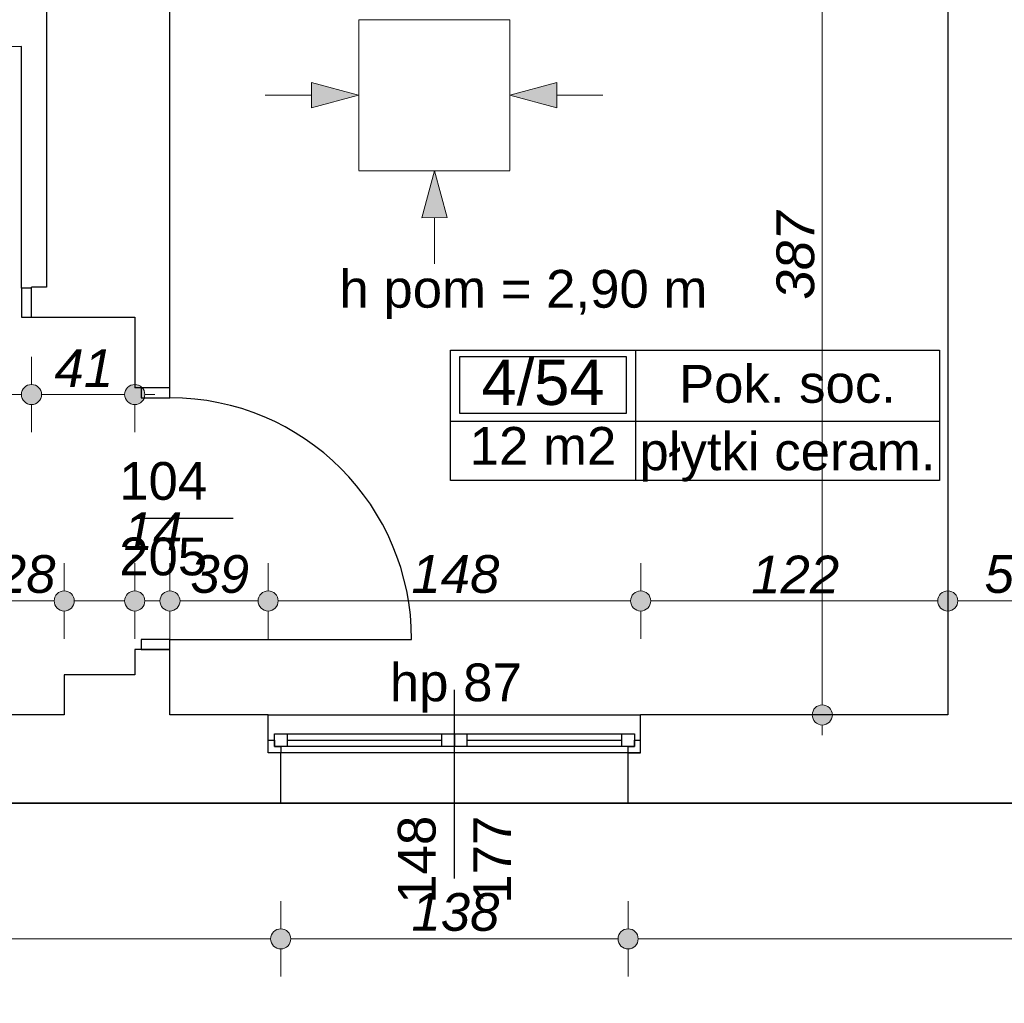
# Model space of a CAD drawing. Header units: millimetres. Extents: x -170998 to -45998, y 10557 to 52557.
# Tile 73 of 92: x -90125 to -86213, y 15254 to 19161. Entities that reach past the tile are written whole.
import ezdxf
from ezdxf.enums import TextEntityAlignment as Align

# ---------------------------------------------------------------- set-up
doc = ezdxf.new("R2010")
doc.units = ezdxf.units.MM
doc.header["$MEASUREMENT"] = 0
for name, color, linetype in [('Drzwi', 7, 'Continuous'), ('Linia', 7, 'Continuous'), ('Obiekt', 7, 'Continuous'), ('Okno', 7, 'Continuous'), ('Strefa', 7, 'Continuous'), ('Strop', 7, 'Continuous'), ('Słup', 7, 'Continuous'), ('Tekst', 7, 'Continuous'), ('Wymiary', 7, 'Continuous'), ('Ściana', 7, 'Continuous')]:
    doc.layers.add(name, color=color, linetype=linetype)
doc.styles.add('Arial', font='txt')
doc.styles.add('Times new roman', font='txt')
doc.dimstyles.new('GENERATED_STYLE__1', dxfattribs={"dimtxt": 150, "dimasz": 152, "dimexe": 0.18, "dimexo": 0, "dimgap": 0.09, "dimtad": 1, "dimtih": 1, "dimtoh": 1, "dimlfac": 0.1, "dimzin": 0, "dimdsep": 46, "dimtxsty": 'Arial', "dimblk": 'ARROWHEAD_11', "dimblk1": 'ARROWHEAD_11', "dimblk2": 'ARROWHEAD_11', "dimcen": 0.09, "dimclrd": 114, "dimclre": 114, "dimclrt": 114, "dimazin": 0, "dimtfac": 1, "dimtdec": 4, "dimtmove": 0, "dimatfit": 3, "dimfxl": 1, "dimtolj": 1, "dimtzin": 0, "dimarcsym": 0})
doc.dimstyles.new('GENERATED_STYLE__2', dxfattribs={"dimtxt": 150, "dimasz": 152, "dimexe": 0.18, "dimexo": 0, "dimgap": 0.09, "dimtad": 1, "dimlfac": 0.1, "dimzin": 0, "dimdsep": 46, "dimtxsty": 'Arial', "dimblk": 'ARROWHEAD_11', "dimblk1": 'ARROWHEAD_11', "dimblk2": 'ARROWHEAD_11', "dimcen": 0.09, "dimclrd": 114, "dimclre": 114, "dimclrt": 114, "dimazin": 0, "dimtfac": 1, "dimtdec": 4, "dimtmove": 0, "dimatfit": 3, "dimfxl": 1, "dimtolj": 1, "dimtzin": 0, "dimarcsym": 0})

# ---------------------------------------------------------------- blocks, each defined once
blk = doc.blocks.new('Pok. soc._4_54_54', base_point=(-87679, 17565.7))
at = {"layer": 'Strefa'}
for p, q in [((-88413.1, 17848.6), (-86470.9, 17848.6)), ((-88413.1, 17330), (-88413.1, 17848.6)), ((-87679, 17848.6), (-87679, 17330)), ((-86470.9, 17848.6), (-86470.9, 17330)), ((-88376.4, 17822.7), (-87715.7, 17822.7)), ((-88376.4, 17596.4), (-88376.4, 17822.7)), ((-87715.7, 17822.7), (-87715.7, 17596.4)), ((-88413.1, 17565.7), (-86470.9, 17565.7)), ((-87715.7, 17596.4), (-88376.4, 17596.4)), ((-86470.9, 17330), (-88413.1, 17330))]:
    blk.add_line(p, q, dxfattribs=at)
at = {"layer": 'Strefa', "style": 'Arial'}
for tag, height, p in [('ROOM_NUMBER', 180, (-88046, 17720.7)), ('ROOM_NAME', 150, (-87074.9, 17714.6)), ('ROOM_CALC_AREA', 150, (-88046, 17468.2)), ('floor_f', 150, (-87074.9, 17446.6))]:
    blk.add_attdef(tag, text='', height=height, dxfattribs=at).set_placement(p, align=Align.MIDDLE_CENTER)
blk = doc.blocks.new('*D112')
at = {"layer": 'Wymiary', "linetype": 'Continuous', "lineweight": 13}
for points in [[(-92508, 16852.2), (-92511.1, 16867.5), (-92519.7, 16880.5), (-92532.7, 16889.1), (-92548, 16892.2), (-92563.3, 16889.1), (-92576.3, 16880.5), (-92585, 16867.5), (-92588, 16852.2), (-92585, 16836.9), (-92576.3, 16823.9), (-92563.3, 16815.2), (-92548, 16812.2), (-92532.7, 16815.2), (-92519.7, 16823.9), (-92511.1, 16836.9)], [(-89908, 16852.2), (-89911.1, 16867.5), (-89919.7, 16880.5), (-89932.7, 16889.1), (-89948, 16892.2), (-89963.3, 16889.1), (-89976.3, 16880.5), (-89985, 16867.5), (-89988, 16852.2), (-89985, 16836.9), (-89976.3, 16823.9), (-89963.3, 16815.2), (-89948, 16812.2), (-89932.7, 16815.2), (-89919.7, 16823.9), (-89911.1, 16836.9)]]:
    blk.add_hatch(color=114, dxfattribs=at).paths.add_polyline_path(points)
at = {"layer": 'Wymiary', "color": 114, "lineweight": 13}
for p, q in [((-92548, 16892.2), (-92548, 17002.2)), ((-89948, 16892.2), (-89948, 17002.2)), ((-92508, 16852.2), (-89988, 16852.2)), ((-92548, 16702.2), (-92548, 16812.2)), ((-89948, 16702.2), (-89948, 16812.2))]:
    blk.add_line(p, q, dxfattribs=at)
for centre in [(-92548, 16852.2), (-89948, 16852.2)]:
    blk.add_circle(centre, 40, dxfattribs=at)
at = {"layer": 'Wymiary', "color": 114, "lineweight": 13, "char_height": 150, "attachment_point": 7, "style": 'Arial'}
for s, insert in [('\\A1;{\\fArial|b0|i1|c238|p38;260}', (-91532.6, 16882.2)), ('\\A1;{\\fArial|b0|i1|c238|p38;28}', (-90215.7, 16882.2))]:
    blk.add_mtext(s, dxfattribs=dict(at, insert=insert))
blk = doc.blocks.new('ARROWHEAD_11')
at = {"color": 0, "linetype": 'Continuous', "lineweight": 0}
blk.add_line((0, 0), (-1, 0), dxfattribs=at)
at = {"color": 0, "linetype": 'Continuous', "lineweight": 0, "const_width": 0.25, "flags": 128}
blk.add_lwpolyline([(-0.125, 0, 1), (0.125, 0, 1)], format="xyb", close=True, dxfattribs=at)
blk = doc.blocks.new('*D113')
at = {"layer": 'Wymiary', "linetype": 'Continuous', "lineweight": 13}
for points in [[(-89908, 16852.2), (-89911.1, 16867.5), (-89919.7, 16880.5), (-89932.7, 16889.1), (-89948, 16892.2), (-89963.3, 16889.1), (-89976.3, 16880.5), (-89985, 16867.5), (-89988, 16852.2), (-89985, 16836.9), (-89976.3, 16823.9), (-89963.3, 16815.2), (-89948, 16812.2), (-89932.7, 16815.2), (-89919.7, 16823.9), (-89911.1, 16836.9)], [(-89628, 16852.2), (-89631.1, 16867.5), (-89639.7, 16880.5), (-89652.7, 16889.1), (-89668, 16892.2), (-89683.3, 16889.1), (-89696.3, 16880.5), (-89705, 16867.5), (-89708, 16852.2), (-89705, 16836.9), (-89696.3, 16823.9), (-89683.3, 16815.2), (-89668, 16812.2), (-89652.7, 16815.2), (-89639.7, 16823.9), (-89631.1, 16836.9)]]:
    blk.add_hatch(color=114, dxfattribs=at).paths.add_polyline_path(points)
at = {"layer": 'Wymiary', "color": 114, "lineweight": 13}
for p, q in [((-89948, 16892.2), (-89948, 17002.2)), ((-89668, 16892.2), (-89668, 17002.2)), ((-89908, 16852.2), (-89708, 16852.2)), ((-89948, 16702.2), (-89948, 16812.2)), ((-89668, 16702.2), (-89668, 16812.2))]:
    blk.add_line(p, q, dxfattribs=at)
for centre in [(-89948, 16852.2), (-89668, 16852.2)]:
    blk.add_circle(centre, 40, dxfattribs=at)
at = {"layer": 'Wymiary', "color": 114, "lineweight": 13, "insert": (-89711.8, 17054.7), "char_height": 150, "attachment_point": 7, "style": 'Arial'}
blk.add_mtext('\\A1;{\\fArial|b0|i1|c238|p38;14}', dxfattribs=at)
blk = doc.blocks.new('*D114')
at = {"layer": 'Wymiary', "linetype": 'Continuous', "lineweight": 13}
blk.add_hatch(color=114, dxfattribs=at).paths.add_polyline_path([(-89628, 16852.2), (-89631.1, 16867.5), (-89639.7, 16880.5), (-89652.7, 16889.1), (-89668, 16892.2), (-89683.3, 16889.1), (-89696.3, 16880.5), (-89705, 16867.5), (-89708, 16852.2), (-89705, 16836.9), (-89696.3, 16823.9), (-89683.3, 16815.2), (-89668, 16812.2), (-89652.7, 16815.2), (-89639.7, 16823.9), (-89631.1, 16836.9)])
at = {"layer": 'Wymiary', "color": 114, "lineweight": 13}
for p, q in [((-89668, 16892.2), (-89668, 17002.2)), ((-89668, 16702.2), (-89668, 16812.2))]:
    blk.add_line(p, q, dxfattribs=at)
blk.add_circle((-89668, 16852.2), 40, dxfattribs=at)
blk = doc.blocks.new('*D115')
at = {"layer": 'Wymiary', "linetype": 'Continuous', "lineweight": 13}
for points in [[(-89628, 16852.2), (-89631.1, 16867.5), (-89639.7, 16880.5), (-89652.7, 16889.1), (-89668, 16892.2), (-89683.3, 16889.1), (-89696.3, 16880.5), (-89705, 16867.5), (-89708, 16852.2), (-89705, 16836.9), (-89696.3, 16823.9), (-89683.3, 16815.2), (-89668, 16812.2), (-89652.7, 16815.2), (-89639.7, 16823.9), (-89631.1, 16836.9)], [(-89488, 16852.2), (-89491.1, 16867.5), (-89499.7, 16880.5), (-89512.7, 16889.1), (-89528, 16892.2), (-89543.3, 16889.1), (-89556.3, 16880.5), (-89565, 16867.5), (-89568, 16852.2), (-89565, 16836.9), (-89556.3, 16823.9), (-89543.3, 16815.2), (-89528, 16812.2), (-89512.7, 16815.2), (-89499.7, 16823.9), (-89491.1, 16836.9)]]:
    blk.add_hatch(color=114, dxfattribs=at).paths.add_polyline_path(points)
at = {"layer": 'Wymiary', "color": 114, "lineweight": 13}
for p, q in [((-89668, 16892.2), (-89668, 17002.2)), ((-89528, 16892.2), (-89528, 17002.2)), ((-89628, 16852.2), (-89568, 16852.2)), ((-89668, 16702.2), (-89668, 16812.2)), ((-89528, 16702.2), (-89528, 16812.2))]:
    blk.add_line(p, q, dxfattribs=at)
for centre in [(-89668, 16852.2), (-89528, 16852.2)]:
    blk.add_circle(centre, 40, dxfattribs=at)
blk = doc.blocks.new('*D116')
at = {"layer": 'Wymiary', "linetype": 'Continuous', "lineweight": 13}
for points in [[(-89488, 16852.2), (-89491.1, 16867.5), (-89499.7, 16880.5), (-89512.7, 16889.1), (-89528, 16892.2), (-89543.3, 16889.1), (-89556.3, 16880.5), (-89565, 16867.5), (-89568, 16852.2), (-89565, 16836.9), (-89556.3, 16823.9), (-89543.3, 16815.2), (-89528, 16812.2), (-89512.7, 16815.2), (-89499.7, 16823.9), (-89491.1, 16836.9)], [(-89098, 16852.2), (-89101.1, 16867.5), (-89109.7, 16880.5), (-89122.7, 16889.1), (-89138, 16892.2), (-89153.3, 16889.1), (-89166.3, 16880.5), (-89175, 16867.5), (-89178, 16852.2), (-89175, 16836.9), (-89166.3, 16823.9), (-89153.3, 16815.2), (-89138, 16812.2), (-89122.7, 16815.2), (-89109.7, 16823.9), (-89101.1, 16836.9)]]:
    blk.add_hatch(color=114, dxfattribs=at).paths.add_polyline_path(points)
at = {"layer": 'Wymiary', "color": 114, "lineweight": 13}
for p, q in [((-89528, 16892.2), (-89528, 17002.2)), ((-89138, 16892.2), (-89138, 17002.2)), ((-89488, 16852.2), (-89178, 16852.2)), ((-89528, 16702.2), (-89528, 16812.2)), ((-89138, 16702.2), (-89138, 16812.2))]:
    blk.add_line(p, q, dxfattribs=at)
for centre in [(-89528, 16852.2), (-89138, 16852.2)]:
    blk.add_circle(centre, 40, dxfattribs=at)
at = {"layer": 'Wymiary', "color": 114, "lineweight": 13, "insert": (-89446.8, 16882.2), "char_height": 150, "attachment_point": 7, "style": 'Arial'}
blk.add_mtext('\\A1;{\\fArial|b0|i1|c238|p38;39}', dxfattribs=at)
blk = doc.blocks.new('*D117')
at = {"layer": 'Wymiary', "linetype": 'Continuous', "lineweight": 13}
for points in [[(-89098, 16852.2), (-89101.1, 16867.5), (-89109.7, 16880.5), (-89122.7, 16889.1), (-89138, 16892.2), (-89153.3, 16889.1), (-89166.3, 16880.5), (-89175, 16867.5), (-89178, 16852.2), (-89175, 16836.9), (-89166.3, 16823.9), (-89153.3, 16815.2), (-89138, 16812.2), (-89122.7, 16815.2), (-89109.7, 16823.9), (-89101.1, 16836.9)], [(-87618, 16852.2), (-87621.1, 16867.5), (-87629.7, 16880.5), (-87642.7, 16889.1), (-87658, 16892.2), (-87673.3, 16889.1), (-87686.3, 16880.5), (-87695, 16867.5), (-87698, 16852.2), (-87695, 16836.9), (-87686.3, 16823.9), (-87673.3, 16815.2), (-87658, 16812.2), (-87642.7, 16815.2), (-87629.7, 16823.9), (-87621.1, 16836.9)]]:
    blk.add_hatch(color=114, dxfattribs=at).paths.add_polyline_path(points)
at = {"layer": 'Wymiary', "color": 114, "lineweight": 13}
for p, q in [((-89138, 16892.2), (-89138, 17002.2)), ((-87658, 16892.2), (-87658, 17002.2)), ((-89098, 16852.2), (-87698, 16852.2)), ((-89138, 16702.2), (-89138, 16812.2)), ((-87658, 16702.2), (-87658, 16812.2))]:
    blk.add_line(p, q, dxfattribs=at)
for centre in [(-89138, 16852.2), (-87658, 16852.2)]:
    blk.add_circle(centre, 40, dxfattribs=at)
at = {"layer": 'Wymiary', "color": 114, "lineweight": 13, "insert": (-88568.8, 16882.2), "char_height": 150, "attachment_point": 7, "style": 'Arial'}
blk.add_mtext('\\A1;{\\fArial|b0|i1|c238|p38;148}', dxfattribs=at)
blk = doc.blocks.new('*D118')
at = {"layer": 'Wymiary', "linetype": 'Continuous', "lineweight": 13}
for points in [[(-87618, 16852.2), (-87621.1, 16867.5), (-87629.7, 16880.5), (-87642.7, 16889.1), (-87658, 16892.2), (-87673.3, 16889.1), (-87686.3, 16880.5), (-87695, 16867.5), (-87698, 16852.2), (-87695, 16836.9), (-87686.3, 16823.9), (-87673.3, 16815.2), (-87658, 16812.2), (-87642.7, 16815.2), (-87629.7, 16823.9), (-87621.1, 16836.9)], [(-86398, 16852.2), (-86401.1, 16867.5), (-86409.7, 16880.5), (-86422.7, 16889.1), (-86438, 16892.2), (-86453.3, 16889.1), (-86466.3, 16880.5), (-86475, 16867.5), (-86478, 16852.2), (-86475, 16836.9), (-86466.3, 16823.9), (-86453.3, 16815.2), (-86438, 16812.2), (-86422.7, 16815.2), (-86409.7, 16823.9), (-86401.1, 16836.9)]]:
    blk.add_hatch(color=114, dxfattribs=at).paths.add_polyline_path(points)
at = {"layer": 'Wymiary', "color": 114, "lineweight": 13}
for p, q in [((-87658, 16892.2), (-87658, 17002.2)), ((-86438, 16892.2), (-86438, 17002.2)), ((-87618, 16852.2), (-86478, 16852.2)), ((-87658, 16702.2), (-87658, 16812.2)), ((-86438, 16702.2), (-86438, 16812.2))]:
    blk.add_line(p, q, dxfattribs=at)
for centre in [(-87658, 16852.2), (-86438, 16852.2)]:
    blk.add_circle(centre, 40, dxfattribs=at)
at = {"layer": 'Wymiary', "color": 114, "lineweight": 13, "insert": (-87218.8, 16882.2), "char_height": 150, "attachment_point": 7, "style": 'Arial'}
blk.add_mtext('\\A1;{\\fArial|b0|i1|c238|p38;122}', dxfattribs=at)
blk = doc.blocks.new('*D119')
at = {"layer": 'Wymiary', "linetype": 'Continuous', "lineweight": 13}
for points in [[(-86398, 16852.2), (-86401.1, 16867.5), (-86409.7, 16880.5), (-86422.7, 16889.1), (-86438, 16892.2), (-86453.3, 16889.1), (-86466.3, 16880.5), (-86475, 16867.5), (-86478, 16852.2), (-86475, 16836.9), (-86466.3, 16823.9), (-86453.3, 16815.2), (-86438, 16812.2), (-86422.7, 16815.2), (-86409.7, 16823.9), (-86401.1, 16836.9)], [(-85878, 16852.2), (-85881.1, 16867.5), (-85889.7, 16880.5), (-85902.7, 16889.1), (-85918, 16892.2), (-85933.3, 16889.1), (-85946.3, 16880.5), (-85955, 16867.5), (-85958, 16852.2), (-85955, 16836.9), (-85946.3, 16823.9), (-85933.3, 16815.2), (-85918, 16812.2), (-85902.7, 16815.2), (-85889.7, 16823.9), (-85881.1, 16836.9)]]:
    blk.add_hatch(color=114, dxfattribs=at).paths.add_polyline_path(points)
at = {"layer": 'Wymiary', "color": 114, "lineweight": 13}
for p, q in [((-86438, 16892.2), (-86438, 17002.2)), ((-85918, 16892.2), (-85918, 17002.2)), ((-86398, 16852.2), (-85958, 16852.2)), ((-86438, 16702.2), (-86438, 16812.2)), ((-85918, 16702.2), (-85918, 16812.2))]:
    blk.add_line(p, q, dxfattribs=at)
for centre in [(-86438, 16852.2), (-85918, 16852.2)]:
    blk.add_circle(centre, 40, dxfattribs=at)
at = {"layer": 'Wymiary', "color": 114, "lineweight": 13, "insert": (-86291.8, 16882.2), "char_height": 150, "attachment_point": 7, "style": 'Arial'}
blk.add_mtext('\\A1;{\\fArial|b0|i1|c238|p38;52}', dxfattribs=at)
blk = doc.blocks.new('*D379')
at = {"layer": 'Wymiary', "linetype": 'Continuous', "lineweight": 13}
for points in [[(-86896.5, 20269.3), (-86899.5, 20284.6), (-86908.2, 20297.6), (-86921.2, 20306.3), (-86936.5, 20309.3), (-86951.8, 20306.3), (-86964.8, 20297.6), (-86973.4, 20284.6), (-86976.5, 20269.3), (-86973.4, 20254), (-86964.8, 20241), (-86951.8, 20232.4), (-86936.5, 20229.3), (-86921.2, 20232.4), (-86908.2, 20241), (-86899.5, 20254)], [(-86896.5, 16399.3), (-86899.5, 16414.6), (-86908.2, 16427.6), (-86921.2, 16436.3), (-86936.5, 16439.3), (-86951.8, 16436.3), (-86964.8, 16427.6), (-86973.4, 16414.6), (-86976.5, 16399.3), (-86973.4, 16384), (-86964.8, 16371), (-86951.8, 16362.4), (-86936.5, 16359.3), (-86921.2, 16362.4), (-86908.2, 16371), (-86899.5, 16384)]]:
    blk.add_hatch(color=114, dxfattribs=at).paths.add_polyline_path(points)
at = {"layer": 'Wymiary', "color": 114, "lineweight": 13}
for p, q in [((-86976.5, 20269.3), (-87086.5, 20269.3)), ((-86786.5, 20269.3), (-86896.5, 20269.3)), ((-86936.5, 16439.3), (-86936.5, 20229.3)), ((-86976.5, 16399.3), (-87086.5, 16399.3)), ((-86786.5, 16399.3), (-86896.5, 16399.3)), ((-86936.5, 16319.3), (-86936.5, 16359.3))]:
    blk.add_line(p, q, dxfattribs=at)
for centre in [(-86936.5, 20269.3), (-86936.5, 16399.3)]:
    blk.add_circle(centre, 40, dxfattribs=at)
at = {"layer": 'Wymiary', "color": 114, "lineweight": 13, "char_height": 150, "attachment_point": 7, "rotation": 90, "style": 'Arial'}
for s, insert in [('\\A1;{\\fArial|b0|i1|c238|p38;12}', (-86966.5, 20001.7)), ('\\A1;{\\fArial|b0|i1|c238|p38;387}', (-86966.5, 18049.7))]:
    blk.add_mtext(s, dxfattribs=dict(at, insert=insert))
blk = doc.blocks.new('*D433')
at = {"layer": 'Wymiary', "linetype": 'Continuous', "lineweight": 13}
for points in [[(-91078, 17672.2), (-91081.1, 17687.5), (-91089.7, 17700.5), (-91102.7, 17709.1), (-91118, 17712.2), (-91133.3, 17709.1), (-91146.3, 17700.5), (-91155, 17687.5), (-91158, 17672.2), (-91155, 17656.9), (-91146.3, 17643.9), (-91133.3, 17635.2), (-91118, 17632.2), (-91102.7, 17635.2), (-91089.7, 17643.9), (-91081.1, 17656.9)], [(-90038, 17672.2), (-90041.1, 17687.5), (-90049.7, 17700.5), (-90062.7, 17709.1), (-90078, 17712.2), (-90093.3, 17709.1), (-90106.3, 17700.5), (-90115, 17687.5), (-90118, 17672.2), (-90115, 17656.9), (-90106.3, 17643.9), (-90093.3, 17635.2), (-90078, 17632.2), (-90062.7, 17635.2), (-90049.7, 17643.9), (-90041.1, 17656.9)]]:
    blk.add_hatch(color=114, dxfattribs=at).paths.add_polyline_path(points)
at = {"layer": 'Wymiary', "color": 114, "lineweight": 13}
for p, q in [((-91118, 17712.2), (-91118, 17822.2)), ((-90078, 17712.2), (-90078, 17822.2)), ((-91078, 17672.2), (-90118, 17672.2)), ((-91118, 17522.2), (-91118, 17632.2)), ((-90078, 17522.2), (-90078, 17632.2))]:
    blk.add_line(p, q, dxfattribs=at)
for centre in [(-91118, 17672.2), (-90078, 17672.2)]:
    blk.add_circle(centre, 40, dxfattribs=at)
at = {"layer": 'Wymiary', "color": 114, "lineweight": 13, "insert": (-90768.8, 17702.2), "char_height": 150, "attachment_point": 7, "style": 'Arial'}
blk.add_mtext('\\A1;{\\fArial|b0|i1|c238|p38;104}', dxfattribs=at)
blk = doc.blocks.new('*D434')
at = {"layer": 'Wymiary', "linetype": 'Continuous', "lineweight": 13}
for points in [[(-90038, 17672.2), (-90041.1, 17687.5), (-90049.7, 17700.5), (-90062.7, 17709.1), (-90078, 17712.2), (-90093.3, 17709.1), (-90106.3, 17700.5), (-90115, 17687.5), (-90118, 17672.2), (-90115, 17656.9), (-90106.3, 17643.9), (-90093.3, 17635.2), (-90078, 17632.2), (-90062.7, 17635.2), (-90049.7, 17643.9), (-90041.1, 17656.9)], [(-89628, 17672.2), (-89631.1, 17687.5), (-89639.7, 17700.5), (-89652.7, 17709.1), (-89668, 17712.2), (-89683.3, 17709.1), (-89696.3, 17700.5), (-89705, 17687.5), (-89708, 17672.2), (-89705, 17656.9), (-89696.3, 17643.9), (-89683.3, 17635.2), (-89668, 17632.2), (-89652.7, 17635.2), (-89639.7, 17643.9), (-89631.1, 17656.9)]]:
    blk.add_hatch(color=114, dxfattribs=at).paths.add_polyline_path(points)
at = {"layer": 'Wymiary', "color": 114, "lineweight": 13}
for p, q in [((-90078, 17712.2), (-90078, 17822.2)), ((-89668, 17712.2), (-89668, 17822.2)), ((-90038, 17672.2), (-89708, 17672.2)), ((-89628, 17672.2), (-89588, 17672.2)), ((-90078, 17522.2), (-90078, 17632.2)), ((-89668, 17522.2), (-89668, 17632.2))]:
    blk.add_line(p, q, dxfattribs=at)
for centre in [(-90078, 17672.2), (-89668, 17672.2)]:
    blk.add_circle(centre, 40, dxfattribs=at)
at = {"layer": 'Wymiary', "color": 114, "lineweight": 13, "insert": (-89986.8, 17702.2), "char_height": 150, "attachment_point": 7, "style": 'Arial'}
blk.add_mtext('\\A1;{\\fArial|b0|i1|c238|p38;41}', dxfattribs=at)
blk = doc.blocks.new('*D712')
at = {"layer": 'Wymiary', "linetype": 'Continuous', "lineweight": 13}
for points in [[(-92558, 15509.7), (-92561.1, 15525), (-92569.7, 15538), (-92582.7, 15546.7), (-92598, 15549.7), (-92613.3, 15546.7), (-92626.3, 15538), (-92635, 15525), (-92638, 15509.7), (-92635, 15494.4), (-92626.3, 15481.4), (-92613.3, 15472.7), (-92598, 15469.7), (-92582.7, 15472.7), (-92569.7, 15481.4), (-92561.1, 15494.4)], [(-89048, 15509.7), (-89051.1, 15525), (-89059.7, 15538), (-89072.7, 15546.7), (-89088, 15549.7), (-89103.3, 15546.7), (-89116.3, 15538), (-89125, 15525), (-89128, 15509.7), (-89125, 15494.4), (-89116.3, 15481.4), (-89103.3, 15472.7), (-89088, 15469.7), (-89072.7, 15472.7), (-89059.7, 15481.4), (-89051.1, 15494.4)]]:
    blk.add_hatch(color=114, dxfattribs=at).paths.add_polyline_path(points)
at = {"layer": 'Wymiary', "color": 114, "lineweight": 13}
for p, q in [((-92598, 15549.7), (-92598, 15659.7)), ((-89088, 15549.7), (-89088, 15659.7)), ((-92558, 15509.7), (-89128, 15509.7)), ((-92598, 15359.7), (-92598, 15469.7)), ((-89088, 15359.7), (-89088, 15469.7))]:
    blk.add_line(p, q, dxfattribs=at)
for centre in [(-92598, 15509.7), (-89088, 15509.7)]:
    blk.add_circle(centre, 40, dxfattribs=at)
at = {"layer": 'Wymiary', "color": 114, "lineweight": 13, "insert": (-91013.8, 15539.7), "char_height": 150, "attachment_point": 7, "style": 'Arial'}
blk.add_mtext('\\A1;{\\fArial|b0|i1|c238|p38;351}', dxfattribs=at)
blk = doc.blocks.new('*D713')
at = {"layer": 'Wymiary', "linetype": 'Continuous', "lineweight": 13}
for points in [[(-89048, 15509.7), (-89051.1, 15525), (-89059.7, 15538), (-89072.7, 15546.7), (-89088, 15549.7), (-89103.3, 15546.7), (-89116.3, 15538), (-89125, 15525), (-89128, 15509.7), (-89125, 15494.4), (-89116.3, 15481.4), (-89103.3, 15472.7), (-89088, 15469.7), (-89072.7, 15472.7), (-89059.7, 15481.4), (-89051.1, 15494.4)], [(-87668, 15509.7), (-87671.1, 15525), (-87679.7, 15538), (-87692.7, 15546.7), (-87708, 15549.7), (-87723.3, 15546.7), (-87736.3, 15538), (-87745, 15525), (-87748, 15509.7), (-87745, 15494.4), (-87736.3, 15481.4), (-87723.3, 15472.7), (-87708, 15469.7), (-87692.7, 15472.7), (-87679.7, 15481.4), (-87671.1, 15494.4)]]:
    blk.add_hatch(color=114, dxfattribs=at).paths.add_polyline_path(points)
at = {"layer": 'Wymiary', "color": 114, "lineweight": 13}
for p, q in [((-89088, 15549.7), (-89088, 15659.7)), ((-87708, 15549.7), (-87708, 15659.7)), ((-89048, 15509.7), (-87748, 15509.7)), ((-89088, 15359.7), (-89088, 15469.7)), ((-87708, 15359.7), (-87708, 15469.7))]:
    blk.add_line(p, q, dxfattribs=at)
for centre in [(-89088, 15509.7), (-87708, 15509.7)]:
    blk.add_circle(centre, 40, dxfattribs=at)
at = {"layer": 'Wymiary', "color": 114, "lineweight": 13, "insert": (-88568.8, 15539.7), "char_height": 150, "attachment_point": 7, "style": 'Arial'}
blk.add_mtext('\\A1;{\\fArial|b0|i1|c238|p38;138}', dxfattribs=at)
blk = doc.blocks.new('*D714')
at = {"layer": 'Wymiary', "linetype": 'Continuous', "lineweight": 13}
for points in [[(-87668, 15509.7), (-87671.1, 15525), (-87679.7, 15538), (-87692.7, 15546.7), (-87708, 15549.7), (-87723.3, 15546.7), (-87736.3, 15538), (-87745, 15525), (-87748, 15509.7), (-87745, 15494.4), (-87736.3, 15481.4), (-87723.3, 15472.7), (-87708, 15469.7), (-87692.7, 15472.7), (-87679.7, 15481.4), (-87671.1, 15494.4)], [(-81238, 15509.7), (-81241.1, 15525), (-81249.7, 15538), (-81262.7, 15546.7), (-81278, 15549.7), (-81293.3, 15546.7), (-81306.3, 15538), (-81315, 15525), (-81318, 15509.7), (-81315, 15494.4), (-81306.3, 15481.4), (-81293.3, 15472.7), (-81278, 15469.7), (-81262.7, 15472.7), (-81249.7, 15481.4), (-81241.1, 15494.4)]]:
    blk.add_hatch(color=114, dxfattribs=at).paths.add_polyline_path(points)
at = {"layer": 'Wymiary', "color": 114, "lineweight": 13}
for p, q in [((-87708, 15549.7), (-87708, 15659.7)), ((-81278, 15549.7), (-81278, 15659.7)), ((-87668, 15509.7), (-81318, 15509.7)), ((-87708, 15359.7), (-87708, 15469.7)), ((-81278, 15359.7), (-81278, 15469.7))]:
    blk.add_line(p, q, dxfattribs=at)
for centre in [(-87708, 15509.7), (-81278, 15509.7)]:
    blk.add_circle(centre, 40, dxfattribs=at)
at = {"layer": 'Wymiary', "color": 114, "lineweight": 13, "insert": (-84663.8, 15539.7), "char_height": 150, "attachment_point": 7, "style": 'Arial'}
blk.add_mtext('\\A1;{\\fArial|b0|i1|c238|p38;643}', dxfattribs=at)
blk = doc.blocks.new('*D717')
at = {"layer": 'Wymiary', "linetype": 'Continuous', "lineweight": 13}
for points in [[(-140218, 15152.7), (-140221.1, 15168.1), (-140229.7, 15181), (-140242.7, 15189.7), (-140258, 15192.7), (-140273.3, 15189.7), (-140286.3, 15181), (-140295, 15168.1), (-140298, 15152.7), (-140295, 15137.4), (-140286.3, 15124.5), (-140273.3, 15115.8), (-140258, 15112.7), (-140242.7, 15115.8), (-140229.7, 15124.5), (-140221.1, 15137.4)], [(-67518, 15152.7), (-67521, 15168.1), (-67529.7, 15181), (-67542.7, 15189.7), (-67558, 15192.7), (-67573.3, 15189.7), (-67586.3, 15181), (-67594.9, 15168.1), (-67598, 15152.7), (-67594.9, 15137.4), (-67586.3, 15124.5), (-67573.3, 15115.8), (-67558, 15112.7), (-67542.7, 15115.8), (-67529.7, 15124.5), (-67521, 15137.4)]]:
    blk.add_hatch(color=114, dxfattribs=at).paths.add_polyline_path(points)
at = {"layer": 'Wymiary', "color": 114, "lineweight": 13}
for p, q in [((-140258, 15192.7), (-140258, 15302.7)), ((-67558, 15192.7), (-67558, 15302.7)), ((-140338, 15152.7), (-140298, 15152.7)), ((-140218, 15152.7), (-67598, 15152.7)), ((-67518, 15152.7), (-67478, 15152.7)), ((-140258, 15002.7), (-140258, 15112.7)), ((-67558, 15002.7), (-67558, 15112.7))]:
    blk.add_line(p, q, dxfattribs=at)
for centre in [(-140258, 15152.7), (-67558, 15152.7)]:
    blk.add_circle(centre, 40, dxfattribs=at)
at = {"layer": 'Wymiary', "color": 114, "lineweight": 13, "insert": (-104307.1, 15182.7), "char_height": 150, "attachment_point": 7, "style": 'Arial'}
blk.add_mtext('\\A1;{\\fArial|b0|i1|c238|p38;7\xa0270,01}', dxfattribs=at)

msp = doc.modelspace()

# ---------------------------------------------------------------- hatches: boundary and pattern name
at = {"layer": 'Linia', "linetype": 'Continuous', "lineweight": 13}
for points in [[(-88778.839, 18861.444), (-88965.442, 18911.444), (-88965.442, 18811.444)], [(-88178.039, 18861.444), (-87991.437, 18811.444), (-87991.437, 18911.444)], [(-88477.639, 18561.444), (-88527.39, 18374.775), (-88427.39, 18374.909)]]:
    msp.add_hatch(color=150, dxfattribs=at).paths.add_polyline_path(points)

# ---------------------------------------------------------------- linework, layer by layer
at = {"layer": 'Drzwi'}
for p, q in [((-90118.019, 18094.32), (-90118.019, 19054.32)), ((-90078.019, 18094.32), (-90118.019, 18094.32)), ((-90118.019, 18094.32), (-90118.019, 17979.32)), ((-90078.019, 17979.32), (-90078.019, 18094.32)), ((-90078.019, 17979.32), (-90078.019, 18094.32)), ((-90118.019, 17979.32), (-90078.019, 17979.32)), ((-89643.019, 17699.32), (-89643.019, 17659.32)), ((-89528.019, 17699.32), (-89643.019, 17699.32)), ((-89528.019, 17699.32), (-89643.019, 17699.32)), ((-89528.019, 17659.32), (-89528.019, 17699.32)), ((-89643.019, 17659.32), (-89528.019, 17659.32)), ((-89528.019, 16699.32), (-89643.019, 16699.32)), ((-89643.019, 16699.32), (-89643.019, 16659.32)), ((-89528.019, 16659.32), (-89528.019, 16699.32)), ((-89528.019, 16699.32), (-88568.019, 16699.32)), ((-89643.019, 16659.32), (-89528.019, 16659.32)), ((-89528.019, 16659.32), (-89643.019, 16659.32))]:
    msp.add_line(p, q, dxfattribs=at)
for centre, start, end in [((-90118.019, 18094.32), 90, 180), ((-89528.019, 16699.32), 0, 90)]:
    msp.add_arc(centre, 960, start, end, dxfattribs=at)
at = {"layer": 'Linia', "color": 150, "lineweight": 13}
for p, q in [((-88178.039, 19161.044), (-88778.039, 19161.044)), ((-88778.039, 19161.044), (-88778.039, 18561.844)), ((-88178.039, 18561.844), (-88178.039, 19161.044)), ((-88778.839, 18861.444), (-88965.442, 18911.444)), ((-88965.442, 18811.444), (-88965.442, 18911.444)), ((-88178.039, 18861.444), (-87991.437, 18911.444)), ((-87991.437, 18911.444), (-87991.437, 18811.444)), ((-89149.214, 18861.444), (-88965.442, 18861.444)), ((-88778.839, 18861.444), (-88965.442, 18811.444)), ((-88178.039, 18861.444), (-87991.437, 18811.444)), ((-87807.664, 18861.444), (-87991.437, 18861.444)), ((-88778.039, 18561.044), (-88178.039, 18561.044)), ((-88477.639, 18561.444), (-88527.39, 18374.775)), ((-88477.639, 18561.444), (-88427.39, 18374.909)), ((-88427.39, 18374.909), (-88527.39, 18374.775)), ((-88477.145, 18191.069), (-88477.39, 18374.842))]:
    msp.add_line(p, q, dxfattribs=at)
at = {"layer": 'Obiekt'}
for p, q in [((-89276.64, 17179.32), (-89668.019, 17179.32)), ((-88398.019, 15749.32), (-88398.019, 16499.32))]:
    msp.add_line(p, q, dxfattribs=at)
at = {"layer": 'Okno'}
for p, q in [((-89138.019, 16399.32), (-87658.019, 16399.32)), ((-89113.019, 16324.32), (-89063.019, 16324.32)), ((-89113.019, 16274.32), (-89113.019, 16324.32)), ((-89063.019, 16324.32), (-88448.019, 16324.32)), ((-89063.019, 16324.32), (-89063.019, 16274.32)), ((-89063.019, 16324.32), (-88448.019, 16324.32)), ((-88448.019, 16274.32), (-88448.019, 16324.32)), ((-88448.019, 16324.32), (-88398.019, 16324.32)), ((-88398.019, 16324.32), (-88398.019, 16274.32)), ((-88398.019, 16324.32), (-88348.019, 16324.32)), ((-88398.019, 16274.32), (-88398.019, 16324.32)), ((-88348.019, 16324.32), (-87733.019, 16324.32)), ((-88348.019, 16324.32), (-88348.019, 16274.32)), ((-88348.019, 16324.32), (-87733.019, 16324.32)), ((-87733.019, 16274.32), (-87733.019, 16324.32)), ((-87733.019, 16324.32), (-87683.019, 16324.32)), ((-87683.019, 16324.32), (-87683.019, 16274.32)), ((-89138.019, 16299.32), (-89113.019, 16299.32)), ((-89138.019, 16249.32), (-89138.019, 16299.32)), ((-89113.019, 16299.32), (-89113.019, 16274.32)), ((-89113.019, 16274.32), (-89088.019, 16274.32)), ((-89063.019, 16274.32), (-89113.019, 16274.32)), ((-89088.019, 16274.32), (-89088.019, 16249.32)), ((-89063.019, 16299.32), (-88448.019, 16299.32)), ((-88448.019, 16274.32), (-89063.019, 16274.32)), ((-88398.019, 16274.32), (-88448.019, 16274.32)), ((-88348.019, 16274.32), (-88398.019, 16274.32)), ((-88348.019, 16299.32), (-87733.019, 16299.32)), ((-87733.019, 16274.32), (-88348.019, 16274.32)), ((-87683.019, 16274.32), (-87733.019, 16274.32)), ((-87708.019, 16249.32), (-87708.019, 16274.32)), ((-87708.019, 16274.32), (-87683.019, 16274.32)), ((-87683.019, 16274.32), (-87683.019, 16299.32)), ((-87683.019, 16299.32), (-87658.019, 16299.32)), ((-87658.019, 16249.32), (-87658.019, 16299.32)), ((-89088.019, 16249.32), (-89138.019, 16249.32)), ((-89088.019, 16249.32), (-89138.019, 16249.32)), ((-88398.019, 16249.32), (-89088.019, 16249.32)), ((-87708.019, 16249.32), (-88398.019, 16249.32)), ((-87658.019, 16249.32), (-87708.019, 16249.32)), ((-87708.019, 16249.32), (-87658.019, 16249.32)), ((-89088.019, 16049.32), (-87708.019, 16049.32))]:
    msp.add_line(p, q, dxfattribs=at)
at = {"layer": 'Strop', "flags": 128}
msp.add_lwpolyline([(-114963.364, 42885.522, -0.034913), (-97147.904, 38702.246, -0.03139835), (-83179.127, 33388.934, -0.00358934), (-81600.813, 32648.61, -0.01554929), (-75154.286, 29191.532, -0.0168287), (-67557.968, 24484.617), (-67557.968, 20745.281), (-74808.018, 20745.281), (-74808.018, 16049.32), (-96528.019, 16049.32), (-96528.019, 14639.32), (-140258.019, 14639.32)], format="xyb", dxfattribs=at)
at = {"layer": 'Słup'}
for p, q in [((-90018.019, 21009.32), (-90018.019, 18099.32)), ((-89948.019, 16559.32), (-89948.019, 16399.32)), ((-89668.019, 16559.32), (-89948.019, 16559.32))]:
    msp.add_line(p, q, dxfattribs=at)
at = {"layer": 'Ściana'}
for p, q in [((-90078.019, 18094.32), (-90078.019, 18099.32)), ((-90078.019, 17979.32), (-90078.019, 18094.32)), ((-89643.019, 17699.32), (-89668.019, 17699.32)), ((-89528.019, 17699.32), (-89643.019, 17699.32)), ((-89643.019, 16659.32), (-89668.019, 16659.32)), ((-89528.019, 16659.32), (-89643.019, 16659.32)), ((-89138.019, 16299.32), (-89138.019, 16399.32)), ((-87658.019, 16299.32), (-87658.019, 16399.32)), ((-89138.019, 16249.32), (-89138.019, 16299.32)), ((-87658.019, 16249.32), (-87658.019, 16299.32)), ((-89088.019, 16249.32), (-89138.019, 16249.32)), ((-89088.019, 16049.32), (-89088.019, 16249.32)), ((-87708.019, 16049.32), (-87708.019, 16249.32)), ((-87708.019, 16249.32), (-87658.019, 16249.32))]:
    msp.add_line(p, q, dxfattribs=at)
at = {"layer": 'Ściana', "flags": 128}
for points in [[(-89528.019, 17699.32), (-89528.019, 20269.32)], [(-86438.019, 20269.32), (-86438.019, 16399.32)], [(-90018.019, 18099.32), (-90078.019, 18099.32)], [(-90078.019, 17979.32), (-89668.019, 17979.32)], [(-89668.019, 17979.32), (-89668.019, 17699.32)], [(-89668.019, 16659.32), (-89668.019, 16559.32)], [(-89528.019, 16399.32), (-89528.019, 16659.32)], [(-89948.019, 16399.32), (-92548.019, 16399.32)], [(-89138.019, 16399.32), (-89528.019, 16399.32)], [(-86438.019, 16399.32), (-87658.019, 16399.32)], [(-92598.019, 16049.32), (-89088.019, 16049.32)], [(-87708.019, 16049.32), (-81278.018, 16049.32)]]:
    msp.add_lwpolyline(points, dxfattribs=at)

# ---------------------------------------------------------------- block references
at = {"layer": 'Strefa'}
ref = msp.add_blockref('Pok. soc._4_54_54', (-87679.029, 17565.744), dxfattribs=at)
ref.add_attrib('ROOM_NAME', 'Pok. soc.', dxfattribs={"color": 7, "height": 150, "style": 'Arial'}).set_placement((-87074.945, 17714.562), align=Align.MIDDLE_CENTER)
ref.add_attrib('ROOM_NUMBER', '4/54', dxfattribs={"color": 7, "height": 180, "style": 'Arial'}).set_placement((-88046.049, 17720.692), align=Align.MIDDLE_CENTER)
ref.add_attrib('ROOM_CALC_AREA', '12 m2', dxfattribs={"color": 7, "height": 150, "style": 'Arial'}).set_placement((-88046.049, 17468.245), align=Align.MIDDLE_CENTER)
ref.add_attrib('floor_f', 'płytki ceram.', dxfattribs={"color": 7, "height": 150, "style": 'Arial'}).set_placement((-87074.945, 17446.645), align=Align.MIDDLE_CENTER)

# ---------------------------------------------------------------- texts
at = {"layer": 'Obiekt', "char_height": 150, "attachment_point": 7, "style": 'Arial'}
for s, insert in [('\\A1;{\\fArial|b0|i0|c238|p38;104}', (-89729.679, 17251.852)), ('\\A1;{\\fArial|b0|i0|c238|p38;205}', (-89729.679, 16951.852)), ('\\A1;{\\fArial|b0|i0|c238|p38;hp 87}', (-88654.476, 16408.486))]:
    msp.add_mtext(s, dxfattribs=dict(at, insert=insert))
at = {"layer": 'Obiekt', "char_height": 150, "attachment_point": 7, "rotation": 90, "style": 'Arial'}
for s, insert in [('\\A1;{\\fArial|b0|i0|c238|p38;148}', (-88470.55, 15649.32)), ('\\A1;{\\fArial|b0|i0|c238|p38;177}', (-88173.019, 15649.32))]:
    msp.add_mtext(s, dxfattribs=dict(at, insert=insert))
at = {"layer": 'Tekst', "insert": (-88123.869, 18167.192), "char_height": 150, "attachment_point": 2, "style": 'Times new roman'}
msp.add_mtext('\\A1;{\\fArial|b0|i0|c0|p38;h pom = 2,90 m}', dxfattribs=at)

# ---------------------------------------------------------------- dimensions: what is measured, and where the dimension line sits
at = {"layer": 'Wymiary', "color": 114, "lineweight": 13}
for base, p1, p2, picture, middle in [((-86438.019, 16852.188), (-87658.019, 16399.32), (-86438.019, 21884.32), '*D118', (-87048.019, 16957.188)), ((-85918.019, 16852.188), (-86438.019, 21884.32), (-85918.019, 21884.32), '*D119', (-86178.019, 16957.188)), ((-67557.968, 15152.749), (-140258.019, 14639.32), (-67557.968, 20909.241), '*D717', (-103907.994, 15257.749)), ((-89528.019, 16852.188), (-89668.019, 16559.32), (-89528.019, 18334.32), '*D115', (-89598.019, 17129.688)), ((-89138.019, 16852.188), (-89528.019, 18334.32), (-89138.019, 16399.32), '*D116', (-89333.019, 16957.188)), ((-89668.019, 17672.179), (-90078.019, 17979.32), (-89668.019, 18099.32), '*D434', (-89873.019, 17777.179)), ((-90078.019, 17672.179), (-91118.019, 17979.32), (-90078.019, 17979.32), '*D433', (-90598.019, 17777.179)), ((-89668.019, 16852.188), (-89948.019, 16559.32), (-89668.019, 16399.32), '*D113', (-90101.848, 16957.188)), ((-89948.019, 16852.188), (-92548.019, 16399.32), (-89948.019, 16559.32), '*D112', (-91361.848, 16957.188)), ((-87658.019, 16852.188), (-89138.019, 16399.32), (-87658.019, 16399.32), '*D117', (-88398.019, 16957.188)), ((-89668.018741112, 16852.188108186), (-89668.018741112, 16399.320348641), (-89668.018741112, 16559.320348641), '*D114', (-89668.018735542, 16957.188109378)), ((-89088.019, 15509.705), (-92598.019, 16049.32), (-89088.019, 16049.32), '*D712', (-90843.019, 15614.705)), ((-87708.019, 15509.705), (-89088.019, 16049.32), (-87708.019, 16049.32), '*D713', (-88398.019, 15614.705)), ((-81278.018, 15509.705), (-87708.019, 16049.32), (-81278.018, 16049.32), '*D714', (-84493.019, 15614.705))]:
    dim = msp.add_linear_dim(base=base, p1=p1, p2=p2, dimstyle='GENERATED_STYLE__1', dxfattribs=at)
    dim.commit()
    dim.dimension.update_dxf_attribs({"geometry": picture, "text_midpoint": middle, "dimtype": 160})
dim = msp.add_linear_dim(base=(-86936.494, 20269.32), p1=(-86438.019, 16399.32), p2=(-86438.019, 20269.32), angle=90, dimstyle='GENERATED_STYLE__2', dxfattribs=at)
dim.commit()
dim.dimension.update_dxf_attribs({"geometry": '*D379', "text_midpoint": (-87041.494, 18220.491), "dimtype": 160, "text_rotation": 90})

doc.saveas('drawing.dxf')
